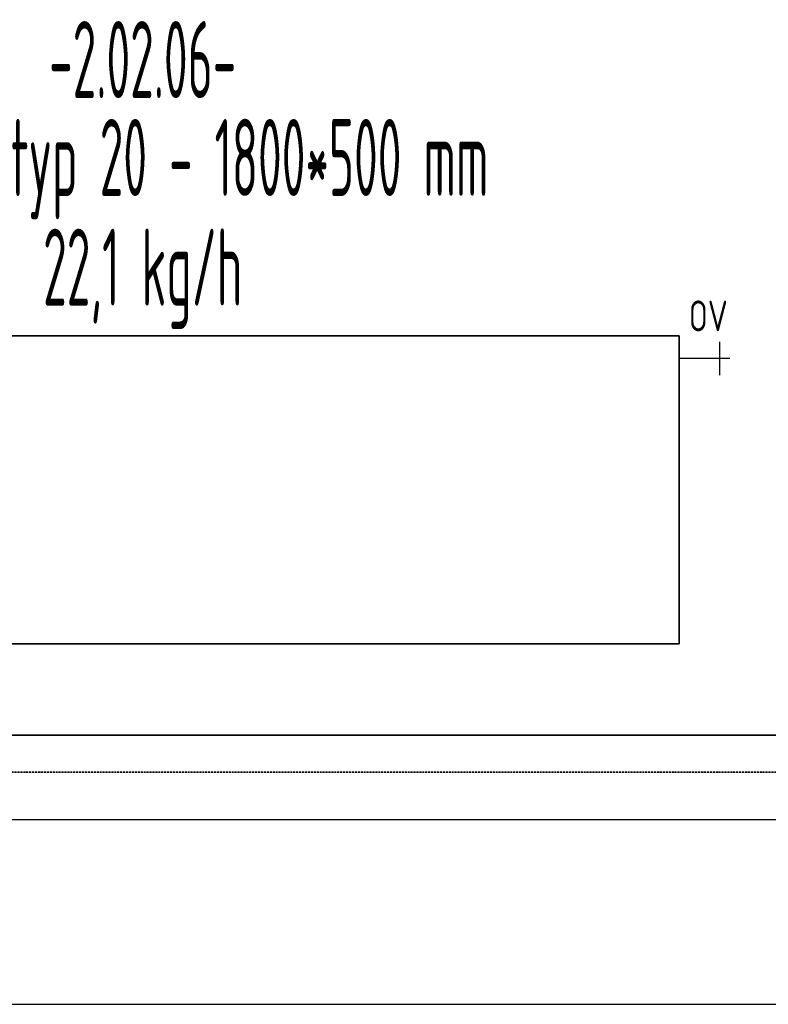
# Model space of a CAD drawing. Header units: millimetres. Extents: x 60394 to 199354, y 20895 to 166073.
# Tile 88 of 256: x 83670 to 84886, y 23395 to 24993. Entities that reach past the tile are written whole.
import ezdxf
from ezdxf.enums import TextEntityAlignment as Align

# ---------------------------------------------------------------- set-up
doc = ezdxf.new("R2010")
doc.units = ezdxf.units.MM
doc.linetypes.add('VERDECKT', pattern=[9.525, 6.35, -3.175])
for name, color, linetype, lineweight in [('JS_VYT_POPIS - OBECNĚ', 7, 'Continuous', 5), ('UT_SCHÉMA_POPIS', 7, 'VERDECKT', 5), ('UT_SCHÉMA_PŘÍVOD', 10, 'Continuous', 35), ('UT_SCHÉMA_SYMBOLY', 7, 'Continuous', 25), ('UT_SCHÉMA_ZPÁTEČKA', 172, 'VERDECKT', 35), ('UT_ZAŘÍZENÍ - OT', 3, 'Continuous', 35)]:
    doc.layers.add(name, color=color, linetype=linetype, lineweight=lineweight)
doc.styles.add('ISO 2.5', font='isocp.shx', dxfattribs={"width": 0.8, "height": 2.5})
doc.styles.add('VZT_POPIS', font='isocp.shx', dxfattribs={"width": 0.6, "height": 125})

msp = doc.modelspace()

# ---------------------------------------------------------------- linework, layer by layer
for p, q in [((64740.6, 23695.4), (199354.4, 23695.4)), ((64740.6, 23395.4), (199354.4, 23395.4))]:
    msp.add_line(p, q)
at = {"layer": 'UT_SCHÉMA_PŘÍVOD'}
msp.add_line((84942.9, 23832.3), (78786, 23832.3), dxfattribs=at)
at = {"layer": 'UT_SCHÉMA_SYMBOLY'}
for p, q in [((84807.1, 24416.6), (84807.1, 24470.6)), ((84823.1, 24443.6), (84741.2, 24443.6))]:
    msp.add_line(p, q, dxfattribs=at)
at = {"layer": 'UT_SCHÉMA_ZPÁTEČKA', "ltscale": 0.5}
msp.add_line((85003.5, 23772.3), (78236, 23772.3), dxfattribs=at)
at = {"layer": 'UT_ZAŘÍZENÍ - OT', "linetype": 'Continuous'}
for p, q in [((84741.2, 24480.2), (82941.2, 24480.2)), ((84741.2, 23980.2), (84741.2, 24480.2)), ((82941.2, 23980.2), (84741.2, 23980.2))]:
    msp.add_line(p, q, dxfattribs=at)

# ---------------------------------------------------------------- texts
at = {"layer": 'JS_VYT_POPIS - OBECNĚ', "style": 'VZT_POPIS', "width": 0.5}
for s, p in [('-2.02.06-', (83870, 24928.5)), ('D-OT VK typ 20 - 1800*500 mm', (83870, 24769.6)), ('22,1 kg/h', (83870, 24591.6))]:
    msp.add_text(s, height=125, dxfattribs=at).set_placement(p, align=Align.MIDDLE_CENTER)
at = {"layer": 'UT_SCHÉMA_POPIS', "style": 'ISO 2.5', "width": 0.8}
msp.add_text('OV', height=50, dxfattribs=at).set_placement((84756.6, 24512.5), align=Align.MIDDLE_LEFT)

doc.saveas('drawing.dxf')
